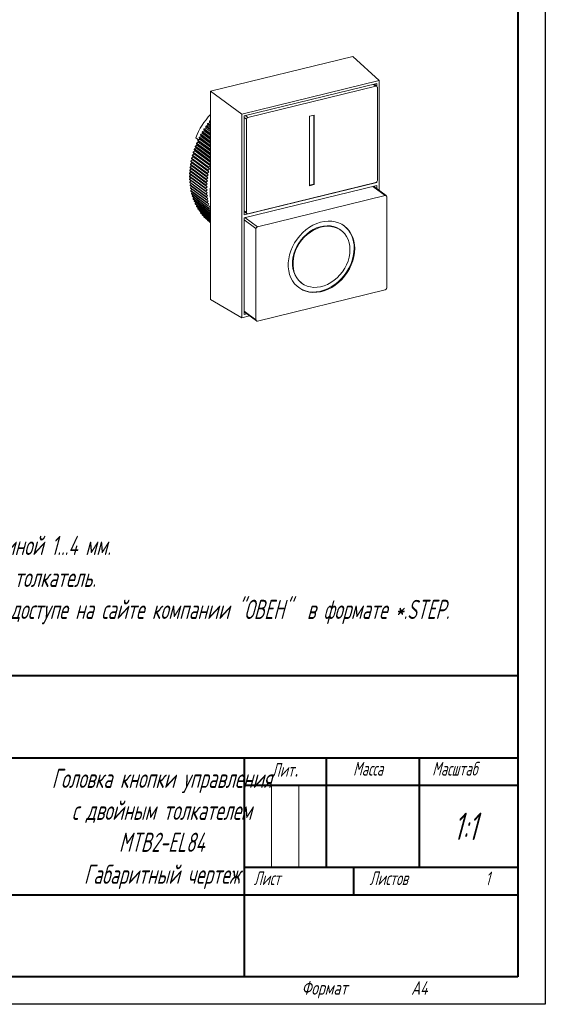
# Model space of a CAD drawing. Header units: millimetres. Extents: x 2381 to 2591, y 1129 to 1426.
# Tile 2 of 3: x 2495 to 2591, y 1129 to 1308. Entities that reach past the tile are written whole.
import ezdxf

# ---------------------------------------------------------------- set-up
doc = ezdxf.new("R2010")
doc.units = ezdxf.units.MM
for name, color, linetype, lineweight in [('main', 5, 'Continuous', 50), ('text', 7, 'Continuous', 25), ('ФОРМАТ', 7, 'Continuous', 25)]:
    doc.layers.add(name, color=color, linetype=linetype, lineweight=lineweight)
doc.styles.add('GOST', font='Gost.shx', dxfattribs={"width": 0.8, "oblique": 15, "height": 3.5})

msp = doc.modelspace()

# ---------------------------------------------------------------- linework, layer by layer
at = {"layer": 'main', "lineweight": 20}
for p, q in [((2555.68, 1301.73), (2529.7, 1295.39)), ((2555.68, 1301.73), (2560.5, 1297.33)), ((2560.5, 1297.33), (2535.39, 1291.2)), ((2560.07, 1296.77), (2535.82, 1290.85)), ((2559.89, 1296.3), (2536.5, 1290.6)), ((2559.89, 1296.3), (2559.45, 1296.62)), ((2560.06, 1296.27), (2559.55, 1296.65)), ((2560.07, 1296.27), (2560.07, 1296.77)), ((2560.15, 1279.05), (2560.15, 1296.09)), ((2560.5, 1277.24), (2560.5, 1297.33)), ((2535.39, 1291.2), (2529.7, 1295.39)), ((2529.7, 1295.39), (2529.7, 1257.33)), ((2535.39, 1291.2), (2535.39, 1254.04)), ((2535.82, 1290.85), (2535.82, 1272.82)), ((2536.24, 1290.26), (2535.82, 1290.57)), ((2536.07, 1290.92), (2536.5, 1290.6)), ((2536.24, 1290.26), (2536.24, 1273.22)), ((2548.63, 1291.02), (2547.76, 1290.81)), ((2547.76, 1290.81), (2547.76, 1278.12)), ((2548.53, 1278.4), (2548.53, 1290.99)), ((2548.63, 1278.33), (2548.63, 1291.02)), ((2529.7, 1287.56), (2528.5, 1288.44)), ((2528.5, 1288.44), (2528.54, 1288.14)), ((2528.85, 1288.63), (2528.55, 1288.53)), ((2529.7, 1287.68), (2528.55, 1288.53)), ((2529.7, 1288.3), (2528.82, 1288.94)), ((2528.82, 1288.94), (2528.85, 1288.63)), ((2529.7, 1288.01), (2528.85, 1288.63)), ((2529.18, 1289.12), (2528.88, 1289.03)), ((2529.7, 1288.42), (2528.88, 1289.03)), ((2529.7, 1289.04), (2529.17, 1289.43)), ((2529.17, 1289.43), (2529.18, 1289.12)), ((2529.7, 1288.74), (2529.18, 1289.12)), ((2529.53, 1289.59), (2529.23, 1289.51)), ((2529.7, 1289.16), (2529.23, 1289.51)), ((2529.7, 1289.78), (2529.53, 1289.9)), ((2529.53, 1289.9), (2529.53, 1289.59)), ((2529.7, 1289.46), (2529.53, 1289.59)), ((2529.7, 1290.01), (2529.59, 1289.98)), ((2529.7, 1289.9), (2529.59, 1289.98)), ((2527.52, 1286.52), (2527.01, 1286.89)), ((2529.7, 1285.37), (2527.62, 1286.89)), ((2527.62, 1286.89), (2527.69, 1286.61)), ((2527.96, 1287.13), (2527.66, 1286.98)), ((2529.7, 1285.49), (2527.66, 1286.98)), ((2529.7, 1286.09), (2527.89, 1287.42)), ((2527.89, 1287.42), (2527.96, 1287.13)), ((2528.24, 1287.64), (2527.94, 1287.51)), ((2529.7, 1286.22), (2527.94, 1287.51)), ((2529.7, 1285.85), (2527.96, 1287.13)), ((2529.7, 1286.82), (2528.18, 1287.94)), ((2528.18, 1287.94), (2528.24, 1287.64)), ((2528.54, 1288.14), (2528.24, 1288.02)), ((2529.7, 1286.95), (2528.24, 1288.02)), ((2529.7, 1286.56), (2528.24, 1287.64)), ((2529.7, 1287.28), (2528.54, 1288.14)), ((2527.02, 1285.01), (2526.74, 1284.83)), ((2529.7, 1283.23), (2526.9, 1285.28)), ((2526.9, 1285.28), (2527.02, 1285.01)), ((2527.22, 1285.55), (2526.94, 1285.37)), ((2529.7, 1283.35), (2526.94, 1285.37)), ((2529.7, 1283.05), (2527.02, 1285.01)), ((2529.7, 1283.93), (2527.12, 1285.82)), ((2527.12, 1285.82), (2527.22, 1285.55)), ((2527.45, 1286.08), (2527.16, 1285.92)), ((2529.7, 1284.05), (2527.16, 1285.92)), ((2529.7, 1283.73), (2527.22, 1285.55)), ((2529.7, 1284.65), (2527.36, 1286.36)), ((2527.36, 1286.36), (2527.45, 1286.08)), ((2527.69, 1286.61), (2527.4, 1286.45)), ((2529.7, 1284.77), (2527.4, 1286.45)), ((2529.7, 1284.43), (2527.45, 1286.08)), ((2529.7, 1285.14), (2527.69, 1286.61)), ((2529.23, 1280.88), (2526.23, 1283.07)), ((2526.23, 1283.07), (2526.39, 1282.84)), ((2526.52, 1283.39), (2526.25, 1283.17)), ((2529.25, 1280.97), (2526.25, 1283.17)), ((2529.37, 1281.43), (2526.37, 1283.63)), ((2526.37, 1283.63), (2526.52, 1283.39)), ((2526.66, 1283.93), (2526.39, 1283.72)), ((2529.39, 1281.53), (2526.39, 1283.72)), ((2529.52, 1281.19), (2526.52, 1283.39)), ((2529.53, 1281.98), (2526.53, 1284.18)), ((2526.53, 1284.18), (2526.66, 1283.93)), ((2526.83, 1284.47), (2526.55, 1284.27)), ((2529.55, 1282.08), (2526.55, 1284.27)), ((2529.66, 1281.74), (2526.66, 1283.93)), ((2529.7, 1282.54), (2526.7, 1284.73)), ((2526.7, 1284.73), (2526.83, 1284.47)), ((2529.7, 1282.65), (2526.74, 1284.83)), ((2529.7, 1282.37), (2526.83, 1284.47)), ((2528.95, 1279.21), (2525.95, 1281.41)), ((2525.95, 1281.41), (2526.14, 1281.21)), ((2526.2, 1281.75), (2525.96, 1281.5)), ((2528.96, 1279.31), (2525.96, 1281.5)), ((2529.02, 1279.77), (2526.02, 1281.96)), ((2526.02, 1281.96), (2526.2, 1281.75)), ((2526.28, 1282.3), (2526.03, 1282.06)), ((2529.03, 1279.86), (2526.03, 1282.06)), ((2529.11, 1280.32), (2526.11, 1282.52)), ((2526.11, 1282.52), (2526.28, 1282.3)), ((2526.39, 1282.84), (2526.13, 1282.61)), ((2529.13, 1280.41), (2526.13, 1282.61)), ((2529.2, 1279.56), (2526.2, 1281.75)), ((2529.28, 1280.1), (2526.28, 1282.3)), ((2529.39, 1280.65), (2526.39, 1282.84)), ((2529.52, 1281.19), (2529.37, 1281.43)), ((2529.39, 1281.53), (2529.66, 1281.74)), ((2529.66, 1281.74), (2529.53, 1281.98)), ((2529.55, 1282.08), (2529.7, 1282.19)), ((2526.07, 1280.13), (2525.85, 1279.86)), ((2528.85, 1277.66), (2525.85, 1279.86)), ((2528.85, 1277.57), (2525.85, 1279.77)), ((2525.85, 1279.77), (2526.07, 1279.6)), ((2528.86, 1278.11), (2525.86, 1280.31)), ((2525.86, 1280.31), (2526.07, 1280.13)), ((2526.07, 1279.6), (2525.86, 1279.32)), ((2526.09, 1280.67), (2525.87, 1280.4)), ((2528.87, 1278.21), (2525.87, 1280.4)), ((2528.89, 1278.66), (2525.89, 1280.86)), ((2525.89, 1280.86), (2526.09, 1280.67)), ((2526.14, 1281.21), (2525.9, 1280.95)), ((2528.9, 1278.75), (2525.9, 1280.95)), ((2529.07, 1277.94), (2526.07, 1280.13)), ((2529.07, 1277.4), (2526.07, 1279.6)), ((2529.09, 1278.47), (2526.09, 1280.67)), ((2529.14, 1279.01), (2526.14, 1281.21)), ((2528.96, 1279.31), (2529.2, 1279.56)), ((2529.2, 1279.56), (2529.02, 1279.77)), ((2529.03, 1279.86), (2529.28, 1280.1)), ((2529.28, 1280.1), (2529.11, 1280.32)), ((2529.13, 1280.41), (2529.39, 1280.65)), ((2529.39, 1280.65), (2529.23, 1280.88)), ((2529.25, 1280.97), (2529.52, 1281.19)), ((2528.86, 1277.12), (2525.86, 1279.32)), ((2528.87, 1277.03), (2525.87, 1279.23)), ((2526.09, 1279.07), (2525.89, 1278.79)), ((2528.89, 1276.59), (2525.89, 1278.79)), ((2528.9, 1276.5), (2525.9, 1278.7)), ((2526.12, 1278.54), (2525.95, 1278.26)), ((2528.95, 1276.07), (2525.95, 1278.26)), ((2528.96, 1275.98), (2525.96, 1278.17)), ((2526.18, 1278.01), (2526.02, 1277.74)), ((2529.02, 1275.55), (2526.02, 1277.74)), ((2529.03, 1275.46), (2526.03, 1277.66)), ((2528.85, 1277.66), (2529.07, 1277.94)), ((2529.07, 1277.94), (2528.86, 1278.11)), ((2528.87, 1278.21), (2529.09, 1278.47)), ((2529.09, 1278.47), (2528.89, 1278.66)), ((2528.9, 1278.75), (2529.14, 1279.01)), ((2529.14, 1279.01), (2528.95, 1279.21)), ((2560.07, 1278.74), (2535.82, 1272.82)), ((2535.82, 1272.28), (2560.07, 1278.19)), ((2536.5, 1273.01), (2559.89, 1278.72)), ((2547.76, 1278.22), (2548.53, 1278.4)), ((2547.76, 1278.12), (2548.63, 1278.33)), ((2548.53, 1278.4), (2548.63, 1278.33)), ((2561.59, 1276.34), (2559.31, 1278.01)), ((2561.77, 1276.31), (2559.42, 1278.03)), ((2560.07, 1278.74), (2560.01, 1278.78)), ((2560.07, 1278.74), (2560.07, 1278.84)), ((2560.07, 1277.56), (2560.07, 1278.19)), ((2526.26, 1277.49), (2526.11, 1277.24)), ((2529.11, 1275.04), (2526.11, 1277.24)), ((2529.13, 1274.96), (2526.13, 1277.15)), ((2526.36, 1276.99), (2526.23, 1276.74)), ((2529.23, 1274.54), (2526.23, 1276.74)), ((2529.25, 1274.46), (2526.25, 1276.65)), ((2526.48, 1276.49), (2526.37, 1276.25)), ((2529.37, 1274.05), (2526.37, 1276.25)), ((2529.39, 1273.97), (2526.39, 1276.17)), ((2526.62, 1276), (2526.53, 1275.77)), ((2529.07, 1277.4), (2528.85, 1277.57)), ((2528.86, 1277.12), (2529.07, 1277.4)), ((2529.09, 1276.88), (2528.87, 1277.03)), ((2528.89, 1276.59), (2529.09, 1276.88)), ((2529.14, 1276.36), (2528.9, 1276.5)), ((2528.95, 1276.07), (2529.14, 1276.36)), ((2529.2, 1275.85), (2528.96, 1275.98)), ((2529.02, 1275.55), (2529.2, 1275.85)), ((2561.59, 1276.34), (2538.25, 1270.65)), ((2561.85, 1259.46), (2561.85, 1276.13)), ((2529.53, 1273.58), (2526.53, 1275.77)), ((2529.55, 1273.5), (2526.55, 1275.69)), ((2526.79, 1275.52), (2526.7, 1275.31)), ((2529.7, 1273.11), (2526.7, 1275.31)), ((2529.7, 1273.06), (2526.74, 1275.23)), ((2526.97, 1275.06), (2526.9, 1274.86)), ((2529.7, 1272.81), (2526.9, 1274.86)), ((2529.7, 1272.76), (2526.94, 1274.78)), ((2527.18, 1274.61), (2527.12, 1274.42)), ((2529.7, 1272.53), (2527.12, 1274.42)), ((2529.7, 1272.49), (2527.16, 1274.35)), ((2527.41, 1274.17), (2527.36, 1274)), ((2529.28, 1275.34), (2529.03, 1275.46)), ((2529.11, 1275.04), (2529.28, 1275.34)), ((2529.39, 1274.85), (2529.13, 1274.96)), ((2529.23, 1274.54), (2529.39, 1274.85)), ((2529.52, 1274.37), (2529.25, 1274.46)), ((2529.37, 1274.05), (2529.52, 1274.37)), ((2529.7, 1272.28), (2527.36, 1274)), ((2529.7, 1272.24), (2527.4, 1273.93)), ((2527.65, 1273.74), (2527.62, 1273.59)), ((2529.7, 1272.06), (2527.62, 1273.59)), ((2529.7, 1272.03), (2527.66, 1273.52)), ((2527.92, 1273.34), (2527.89, 1273.2)), ((2529.7, 1271.87), (2527.89, 1273.2)), ((2529.7, 1271.85), (2527.94, 1273.14)), ((2528.2, 1272.94), (2528.18, 1272.83)), ((2529.7, 1271.72), (2528.18, 1272.83)), ((2529.7, 1271.69), (2528.24, 1272.77)), ((2528.51, 1272.57), (2528.5, 1272.47)), ((2529.7, 1271.59), (2528.5, 1272.47)), ((2529.7, 1271.57), (2528.55, 1272.41)), ((2529.66, 1273.89), (2529.39, 1273.97)), ((2529.53, 1273.58), (2529.66, 1273.89)), ((2529.7, 1273.46), (2529.55, 1273.5)), ((2535.82, 1273.53), (2536.24, 1273.22)), ((2535.82, 1273.41), (2536.33, 1273.04)), ((2535.82, 1272.28), (2535.82, 1254.6)), ((2535.97, 1272.31), (2538.25, 1270.65)), ((2528.83, 1272.21), (2528.82, 1272.13)), ((2529.7, 1271.49), (2528.82, 1272.13)), ((2529.7, 1271.48), (2528.88, 1272.08)), ((2529.17, 1271.87), (2529.17, 1271.81)), ((2529.7, 1271.42), (2529.17, 1271.81)), ((2529.7, 1271.41), (2529.23, 1271.76)), ((2529.53, 1271.54), (2529.53, 1271.51)), ((2529.7, 1271.39), (2529.53, 1271.51)), ((2529.7, 1271.38), (2529.59, 1271.47)), ((2537.99, 1270.31), (2535.82, 1271.9)), ((2537.99, 1270.31), (2537.99, 1253.63)), ((2553.49, 1270), (2553.39, 1270.07)), ((2546.3, 1260.39), (2546.4, 1260.32)), ((2538.25, 1253.43), (2561.59, 1259.12)), ((2535.39, 1254.04), (2529.7, 1257.33)), ((2535.39, 1254.04), (2536.8, 1254.39)), ((2535.82, 1255.22), (2537.99, 1253.63)), ((2535.82, 1255.11), (2538.08, 1253.46)), ((2535.82, 1254.6), (2536.34, 1254.73))]:
    msp.add_line(p, q, dxfattribs=at)
at = {"layer": 'main', "lineweight": 20, "flags": 128}
for points in [[(2556.01, 1266.64), (2555.97, 1267.35), (2555.85, 1268.04), (2555.65, 1268.69), (2555.38, 1269.29), (2555.04, 1269.83), (2554.64, 1270.32), (2554.17, 1270.74), (2553.65, 1271.09), (2553.07, 1271.36), (2552.46, 1271.55), (2551.82, 1271.65), (2551.15, 1271.67), (2550.46, 1271.61), (2549.77, 1271.46), (2549.08, 1271.23), (2548.4, 1270.92), (2547.74, 1270.54), (2547.12, 1270.08), (2546.52, 1269.56), (2545.97, 1268.99), (2545.48, 1268.36), (2545.04, 1267.69), (2544.67, 1266.99), (2544.36, 1266.27), (2544.13, 1265.53), (2543.97, 1264.78), (2543.89, 1264.05), (2543.89, 1263.32), (2543.97, 1262.62), (2544.13, 1261.95), (2544.36, 1261.33), (2544.67, 1260.75), (2545.04, 1260.23), (2545.48, 1259.78), (2545.97, 1259.4), (2546.52, 1259.09), (2547.12, 1258.86), (2547.74, 1258.71), (2548.4, 1258.65), (2549.08, 1258.67), (2549.77, 1258.78), (2550.46, 1258.97), (2551.15, 1259.24), (2551.82, 1259.58), (2552.46, 1260), (2553.07, 1260.49), (2553.65, 1261.04), (2554.17, 1261.64), (2554.64, 1262.29), (2555.04, 1262.97), (2555.38, 1263.69), (2555.65, 1264.42), (2555.85, 1265.16), (2555.97, 1265.91), (2556.01, 1266.64)], [(2553.39, 1270.07), (2553.22, 1270.19), (2552.71, 1270.47), (2552.16, 1270.67), (2551.57, 1270.78), (2550.96, 1270.82), (2550.32, 1270.76), (2549.68, 1270.63), (2549.05, 1270.41), (2548.42, 1270.12), (2547.82, 1269.75), (2547.25, 1269.31), (2546.71, 1268.81), (2546.23, 1268.25), (2545.8, 1267.65), (2545.43, 1267.02), (2545.12, 1266.35), (2544.89, 1265.67), (2544.74, 1264.99), (2544.66, 1264.3), (2544.66, 1263.63), (2544.74, 1262.99), (2544.89, 1262.38), (2545.12, 1261.81), (2545.43, 1261.29), (2545.8, 1260.84), (2546.23, 1260.45), (2546.3, 1260.39)], [(2555.14, 1266.43), (2555.1, 1267.09), (2554.98, 1267.72), (2554.79, 1268.31), (2554.52, 1268.85), (2554.19, 1269.34), (2553.78, 1269.76), (2553.32, 1270.11), (2552.81, 1270.39), (2552.26, 1270.59), (2551.67, 1270.71), (2551.06, 1270.74), (2550.42, 1270.69), (2549.78, 1270.56), (2549.15, 1270.34), (2548.52, 1270.04), (2547.92, 1269.67), (2547.35, 1269.24), (2546.81, 1268.74), (2546.33, 1268.18), (2545.9, 1267.58), (2545.53, 1266.94), (2545.22, 1266.28), (2544.99, 1265.6), (2544.84, 1264.91), (2544.76, 1264.23), (2544.76, 1263.56), (2544.84, 1262.91), (2544.99, 1262.3), (2545.22, 1261.74), (2545.53, 1261.22), (2545.9, 1260.76), (2546.33, 1260.37), (2546.81, 1260.06), (2547.35, 1259.82), (2547.92, 1259.66), (2548.52, 1259.58), (2549.15, 1259.59), (2549.78, 1259.69), (2550.42, 1259.86), (2551.06, 1260.12), (2551.67, 1260.45), (2552.26, 1260.86), (2552.81, 1261.33), (2553.32, 1261.86), (2553.78, 1262.43), (2554.19, 1263.05), (2554.52, 1263.7), (2554.79, 1264.38), (2554.98, 1265.06), (2555.1, 1265.75), (2555.14, 1266.43)], [(2545.76, 1259.55), (2545.87, 1259.47), (2546.42, 1259.16), (2547.02, 1258.93), (2547.64, 1258.78), (2548.3, 1258.72), (2548.98, 1258.74), (2549.67, 1258.85), (2550.36, 1259.04), (2551.05, 1259.31), (2551.72, 1259.66), (2552.36, 1260.08), (2552.97, 1260.56), (2553.55, 1261.11), (2554.07, 1261.71), (2554.54, 1262.36), (2554.94, 1263.05), (2555.28, 1263.76), (2555.55, 1264.49), (2555.75, 1265.24), (2555.87, 1265.98), (2555.91, 1266.71)]]:
    msp.add_lwpolyline(points, dxfattribs=at)
at = {"layer": 'main', "lineweight": 20}
for centre, radius, start, end in [((2559.94, 1296.11), 0.203, 356.3184, 106.1865), ((2538.77, 1282.4), 12.59, 136.068, 159.1164), ((2536.6, 1290.25), 0.358, 105.8419, 178.6149), ((2543.85, 1278.69), 18.2, 147.2526, 147.5708), ((2543.86, 1278.68), 18.2, 145.3665, 145.6849), ((2543.74, 1278.76), 18.06, 143.4811, 143.8021), ((2543.7, 1278.8), 18, 141.5962, 141.9182), ((2543.47, 1278.91), 17.75, 152.9484, 153.2723), ((2543.6, 1278.84), 17.9, 151.0404, 151.3626), ((2543.72, 1278.77), 18.04, 149.1429, 149.4634), ((2542.75, 1279.22), 16.97, 158.7545, 159.0892), ((2543.13, 1279.07), 17.38, 156.8036, 157.1319), ((2543.23, 1279.03), 17.48, 154.8679, 155.1957), ((2541.62, 1279.56), 15.78, 166.791, 167.1419), ((2542.03, 1279.46), 16.21, 164.7435, 165.0875), ((2542.25, 1279.39), 16.43, 162.7226, 163.0642), ((2542.58, 1279.28), 16.79, 160.7282, 161.0647), ((2540.62, 1279.74), 14.77, 173.1288, 173.4947), ((2540.97, 1279.68), 15.13, 170.9816, 171.3419), ((2541.35, 1279.62), 15.51, 168.8703, 169.2246), ((2545.03, 1277.26), 16.21, 164.7435, 165.0875), ((2545.25, 1277.2), 16.43, 162.7226, 163.0642), ((2539.43, 1279.81), 13.58, 179.8065, 180.1935), ((2539.7, 1279.81), 13.85, 177.5371, 177.9201), ((2540.17, 1279.78), 14.32, 175.313, 175.6869), ((2543.97, 1277.49), 15.13, 170.9816, 171.3419), ((2544.35, 1277.42), 15.51, 168.8703, 169.2246), ((2544.62, 1277.36), 15.78, 166.791, 167.1419), ((2538.92, 1279.8), 13.06, 182.117, 182.5153), ((2538.6, 1279.78), 12.74, 184.4769, 184.8811), ((2538.26, 1279.75), 12.4, 186.8847, 187.2957), ((2537.87, 1279.69), 12.01, 189.341, 189.7612), ((2542.43, 1277.62), 13.58, 179.8065, 180.1935), ((2542.7, 1277.61), 13.85, 177.5371, 177.9201), ((2543.17, 1277.58), 14.32, 175.313, 175.6869), ((2543.62, 1277.54), 14.77, 173.1288, 173.4947), ((2543.38, 1276.85), 13.75, 174.3409, 185.6591), ((2559.79, 1279.06), 0.358, 285.8418, 358.615), ((2537.52, 1279.63), 11.65, 191.8485, 192.2772), ((2537.12, 1279.53), 11.24, 194.4061, 194.8459), ((2536.86, 1279.46), 10.97, 197.0187, 197.4649), ((2541.92, 1277.61), 13.06, 182.117, 182.5153), ((2541.6, 1277.59), 12.74, 184.4769, 184.8811), ((2541.26, 1277.55), 12.4, 186.8847, 187.2957), ((2561.65, 1276.14), 0.203, 356.3183, 106.1864), ((2536.5, 1279.34), 10.59, 199.6794, 200.1371), ((2536.26, 1279.25), 10.33, 202.3938, 202.8587), ((2535.96, 1279.11), 10.01, 205.1566, 205.6325), ((2535.82, 1279.04), 9.85, 207.9709, 208.4502), ((2540.87, 1277.5), 12.01, 189.341, 189.7612), ((2540.52, 1277.43), 11.65, 191.8485, 192.2772), ((2540.12, 1277.34), 11.24, 194.4061, 194.8459), ((2539.86, 1277.27), 10.97, 197.0187, 197.4649), ((2535.57, 1278.9), 9.56, 210.826, 211.316), ((2535.44, 1278.82), 9.41, 213.7271, 214.2216), ((2535.3, 1278.72), 9.23, 216.6654, 217.1663), ((2535.19, 1278.63), 9.1, 219.6372, 220.143), ((2535.13, 1278.58), 9.02, 222.6396, 223.1479), ((2539.5, 1277.14), 10.59, 199.6794, 200.1371), ((2536.45, 1273.21), 0.203, 176.3182, 286.1865), ((2535.05, 1278.5), 8.9, 225.663, 226.1759), ((2534.95, 1278.4), 8.77, 228.7027, 229.2224), ((2534.93, 1278.36), 8.72, 231.7554, 232.2774), ((2538.35, 1270.3), 0.358, 105.8418, 178.6151), ((2550.9, 1266.93), 5.01, 357.5276, 51.3484), ((2561.49, 1259.46), 0.358, 285.8419, 358.6149), ((2538.2, 1253.62), 0.203, 176.3184, 286.1865)]:
    msp.add_arc(centre, radius, start, end, dxfattribs=at)
at = {"layer": 'ФОРМАТ', "linetype": 'ByBlock', "ltscale": 5}
for p, q in [((2590.81, 1425.73), (2590.81, 1128.73)), ((2590.81, 1128.73), (2380.81, 1128.73))]:
    msp.add_line(p, q, dxfattribs=at)
at = {"layer": 'ФОРМАТ', "lineweight": 40, "ltscale": 5}
for p, q in [((2585.81, 1420.73), (2585.81, 1133.73)), ((2585.81, 1133.73), (2388.81, 1133.73))]:
    msp.add_line(p, q, dxfattribs=at)
at = {"layer": 'ФОРМАТ', "lineweight": 40}
for p, q in [((2400.81, 1188.73), (2585.81, 1188.73)), ((2465.81, 1173.73), (2585.81, 1173.73)), ((2535.81, 1173.73), (2535.81, 1133.73)), ((2550.81, 1173.73), (2550.81, 1153.73)), ((2567.81, 1173.73), (2567.81, 1153.73)), ((2535.81, 1168.73), (2585.81, 1168.73)), ((2535.81, 1153.73), (2585.81, 1153.73)), ((2555.81, 1153.73), (2555.81, 1148.73)), ((2465.81, 1148.73), (2585.81, 1148.73))]:
    msp.add_line(p, q, dxfattribs=at)
at = {"layer": 'ФОРМАТ', "linetype": 'Continuous', "lineweight": 0}
for p, q in [((2540.81, 1168.73), (2540.81, 1153.73)), ((2545.81, 1168.73), (2545.81, 1153.73))]:
    msp.add_line(p, q, dxfattribs=at)

# ---------------------------------------------------------------- texts
at = {"layer": 'text', "ltscale": 100, "insert": (2409.92, 1225.89), "char_height": 3.5, "width": 178.5111, "attachment_point": 1, "style": 'GOST'}
msp.add_mtext('1. Размеры для справок.\\P2 Неуказанные предельные отклонения размеров: {\\L+}IT12/2.\\P3. Кнопка предназначена для установки на панель толщиной 1...4 мм.\\P4. Кнопка с двойным толкателем, выступающий красный толкатель.\\P5. 3D модель представлена для скачивания в свободном доступе на сайте компании "ОВЕН"  в формате *.STEP.', dxfattribs=at)
at = {"layer": 'ФОРМАТ', "attachment_point": 1, "style": 'GOST'}
for s, insert, char_height in [('{\\Q15;\\W0.8;Лит\\H1.4x;\\W0.965;.}', (2540.88, 1173.77), 2.5), ('\\pxqc;Головка кнопки управления\\Pс двойным толкателем\\PMTB2-EL84\\PГабаритный чертеж', (2500.72, 1171.72), 3.5), ('{\\Q15;\\W0.8;Масса}', (2555.72, 1172.98), 2.5), ('{\\Q15;\\W0.8;Масштаб}', (2570.16, 1172.98), 2.5), ('1:1', (2574.02, 1163.7), 5), ('Лист    ', (2537.59, 1152.98), 2.5), ('{\\Q15;\\W0.8;Листов}', (2558.72, 1152.98), 2.5), ('1', (2579.88, 1152.96), 2.5), ('{\\W0.9;Формат}', (2546.31, 1132.98), 2.5), ('{\\W0.9;A4}', (2566.31, 1132.96), 2.5)]:
    msp.add_mtext(s, dxfattribs=dict(at, insert=insert, char_height=char_height))

doc.saveas('drawing.dxf')
